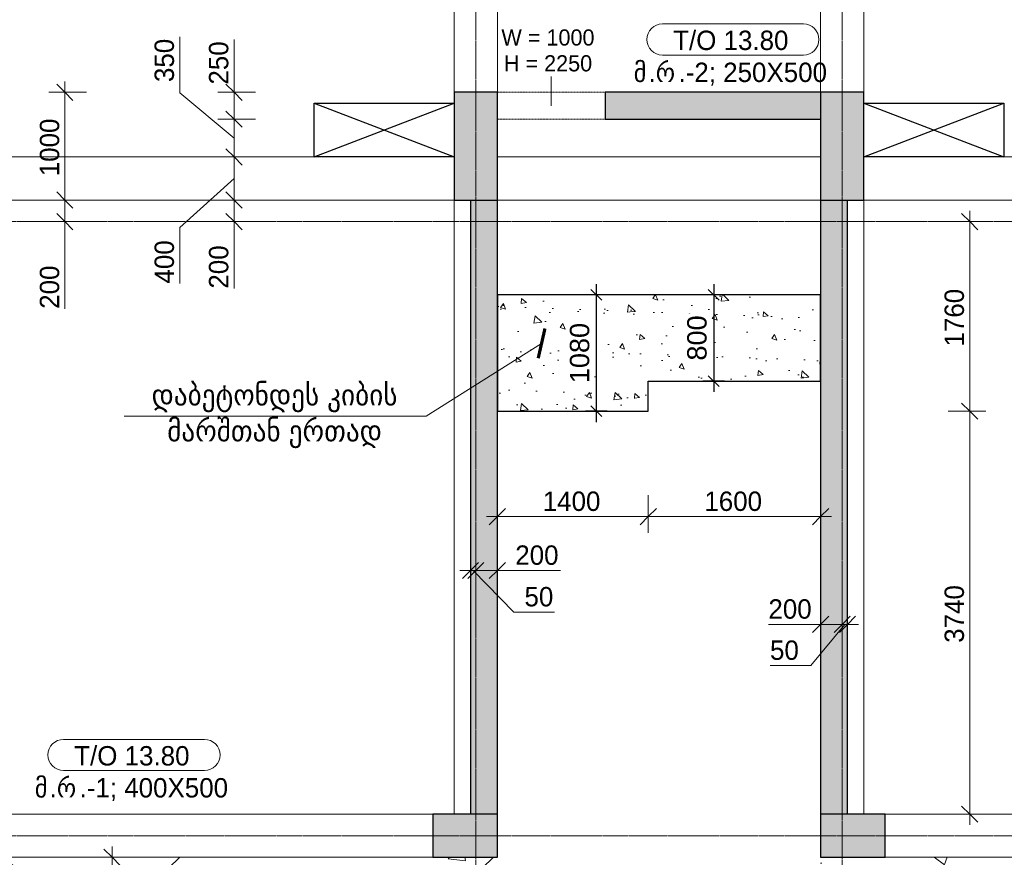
# Model space of a CAD drawing. Header units: millimetres. Extents: x -21500 to 4800, y -5900 to 33113.
# Tile 3 of 8: x -14284 to -5145, y -200 to 7574. Entities that reach past the tile are written whole.
import ezdxf

# ---------------------------------------------------------------- set-up
doc = ezdxf.new("R2010")
doc.units = ezdxf.units.MM
for name, pattern in [('StructuralPlan-L04$0$Grid Line', [22.225, 12.7, -3.175, 3.175, -3.175]), ('StructuralPlan-L04$0$Hidden', [7.14375, 4.7625, -2.38125]), ('StructuralPlan-L04$0$Hidden 1_5', [2.2, 1.5, -0.7]), ('StructuralPlan-L04$0$Overhead', [3.96875, 2.38125, -1.5875])]:
    doc.linetypes.add(name, pattern=pattern)
doc.layers.get('Defpoints').update_dxf_attribs({"color": 6})
for name, color, linetype, lineweight in [('S - DIM', 7, 'Continuous', 5), ('S - HATCH', 252, 'Continuous', 5), ('S - LINE', 7, 'Continuous', 20), ('S - SLAB', 7, 'Continuous', 30), ('S - TEXT', 7, 'Continuous', 9), ('StructuralPlan-L04$0$A-010-D_DIM', 7, 'Continuous', 5), ('StructuralPlan-L04$0$A-010-D_DIM-100', 7, 'Continuous', 5), ('StructuralPlan-L04$0$A-200-M_WALL_EXT', 7, 'Continuous', 30), ('StructuralPlan-L04$0$A-200-M_WALL_PAT', 7, 'Continuous', 30), ('StructuralPlan-L04$0$A-230-M_FLOOR', 7, 'Continuous', 30), ('StructuralPlan-L04$0$A-230-MH_FLOOR', 7, 'StructuralPlan-L04$0$Hidden', 15), ('StructuralPlan-L04$0$A-325-A_DOOR', 7, 'Continuous', 5), ('StructuralPlan-L04$0$A-325-M_DOOR', 7, 'Continuous', 5), ('StructuralPlan-L04$0$S-280-A_STRUCT_FRAME', 7, 'Continuous', 5), ('StructuralPlan-L04$0$S-280-M_COLUMN', 7, 'Continuous', 30), ('StructuralPlan-L04$0$S-280-M_COLUMN main', 7, 'Continuous', 30), ('StructuralPlan-L04$0$S-280-M_STRUCT_FRAME 4', 7, 'StructuralPlan-L04$0$Hidden 1_5', 5), ('StructuralPlan-L04$0$Z-030-M_GRID', 7, 'Continuous', 5)]:
    doc.layers.add(name, color=color, linetype=linetype, lineweight=lineweight)
doc.styles.add('Cubicon', font='Cubicon.ttf')
doc.styles.get("Standard").update_dxf_attribs({"font": 'arial.ttf'})
doc.styles.add('StructuralPlan-L04$0$Cubicon_2', font='Cubicon.ttf', dxfattribs={"height": 180})
doc.styles.add('StructuralPlan-L04$0$Cubicon_3', font='Cubicon.ttf', dxfattribs={"height": 150})
doc.styles.add('StructuralPlan-L04$0$Cubicon_4', font='Cubicon.ttf', dxfattribs={"height": 180})
doc.linetypes.add('ZIGZAG', pattern='A,0.00254,-5.08,[131,ltypeshp.shx,S=5.08,R=0,X=-5.08,Y=0],-10.16,[131,ltypeshp.shx,S=5.08,R=180,X=5.08,Y=0],-5.08', length=20.32254)
doc.dimstyles.new('CUB-M-100', dxfattribs={"dimscale": 100, "dimtxt": 1.8, "dimasz": 1.5, "dimexe": 1.5, "dimexo": 2, "dimgap": 1, "dimtad": 0, "dimdec": 0, "dimzin": 3, "dimdsep": 46, "dimtxsty": 'Cubicon', "dimblk": 'OBLIQUE', "dimcen": 1.5, "dimdle": 1, "dimazin": 2, "dimtfac": 0.75, "dimtdec": 0, "dimtmove": 0, "dimatfit": 3, "dimldrblk": 'SMALL', "dimfxl": 1, "dimtolj": 1, "dimtzin": 0, "dimlwd": -1, "dimlwe": -1, "dimarcsym": 0})
doc.dimstyles.new('SPDS 100', dxfattribs={"dimscale": 100, "dimtxt": 1.8, "dimasz": 1, "dimexe": 1, "dimexo": 0.625, "dimtad": 1, "dimdec": 0, "dimrnd": 0.001, "dimtxsty": 'Standard', "dimblk": 'OBLIQUE', "dimcen": 2.5, "dimdle": 1, "dimadec": 0, "dimazin": 2, "dimtfac": 0.75, "dimtdec": 0, "dimtmove": 1, "dimatfit": 3, "dimldrblk": 'OBLIQUE', "dimfxl": 1, "dimfxlon": 1, "dimtolj": 1, "dimarcsym": 0})
doc.dimstyles.new('StructuralPlan-L04$0$CUB_DIM_1_8', dxfattribs={"dimscale": 304.8, "dimtxt": 181.601257, "dimasz": 0.492126, "dimexe": 0.492126, "dimexo": 0.0625, "dimgap": 0, "dimtad": 1, "dimdec": 0, "dimzin": 0, "dimdsep": 46, "dimtxsty": 'StructuralPlan-L04$0$Cubicon_2', "dimblk1": 'StructuralPlan-L04$0$_Oblique', "dimblk2": 'StructuralPlan-L04$0$_Oblique', "dimsah": 1, "dimcen": 0.09, "dimdle": 0.328084, "dimazin": 0, "dimtfac": 1, "dimtdec": 4, "dimtix": 1, "dimtmove": 0, "dimatfit": 3, "dimfxl": 0.656168, "dimfxlon": 1, "dimtvp": 1, "dimtolj": 1, "dimtzin": 0, "dimarcsym": 2})
doc.dimstyles.new('StructuralPlan-L04$0$CUB_DIM_1_8_1', dxfattribs={"dimscale": 304.8, "dimtxt": 181.601257, "dimasz": 0.492126, "dimexe": 0.492126, "dimexo": 0.0625, "dimgap": 0, "dimtad": 1, "dimdec": 0, "dimzin": 0, "dimdsep": 46, "dimtxsty": 'StructuralPlan-L04$0$Cubicon_2', "dimblk1": 'StructuralPlan-L04$0$_Oblique', "dimblk2": 'StructuralPlan-L04$0$_Oblique', "dimsah": 1, "dimcen": 0.09, "dimdle": 0.328084, "dimazin": 0, "dimtfac": 1, "dimtdec": 4, "dimtix": 1, "dimtmove": 1, "dimatfit": 3, "dimfxl": 0.656168, "dimfxlon": 1, "dimtvp": 1, "dimtolj": 1, "dimtzin": 0, "dimarcsym": 2})
pattern_1 = [(43.548, (-111060.8, -88068.5), (-1382.423, 1454.328), []), (48.548, (-111060.8, -88068.5), (1914.067, -216.457), [200.653, -2207.183]), (353.548, (-111060.8, -88068.5), (-320.1, 2021.156), [160.522, -1765.746]), (99, (-110901.3, -88086.5), (1593.953, 1804.714), [170.528, -1875.818]), (44.733, (-111047.3, -87533.6), (2843.137, -514.994), [300.98, -3310.774]), (95.184, (-110810.4, -87576.5), (2565.79, 2541.947), [255.794, -2813.726]), (349.733, (-111047.3, -87533.6), (2565.77, 2541.965), [240.784, -2648.62]), (19.548, (-110783.2, -87674.1), (1569.14, -1117.276), [200.653, -2207.183]), (324.548, (-110783.2, -87674.1), (699.908, 1922.927), [160.522, -1765.746]), (70, (-110652.5, -87767.2), (2269.045, 805.675), [170.528, -1875.818]), (36.048, (-111060.84, -88068.5), (36.7263, 593.0033), [14.95, -1147.9456, 14.95, -1180.05, -1181.623]), (36.048, (-111060.84, -88068.5), (36.7263, 593.0033), [-2357.8956, 14.95, -1166.673]), (6.048, (-111060.84, -88068.5), (486.881, 691.3504), [14.95, -666.3784, 14.95, -1121.192, -450.3545]), (6.048, (-111060.84, -88068.5), (486.881, 691.3504), [-1817.47, 14.95, -435.4045]), (326.048, (-111458.45, -88058.43), (950.791, -64.3417), [14.95, -430.9455, 14.95, -1376.244, -1846.0075]), (326.048, (-111458.45, -88058.43), (950.791, -64.3417), [-1837.0896, 14.95, -1831.0575]), (316.048, (-111636.75, -88053.9), (1044.3507, 152.131), [14.95, -564.714, 14.95, -908.9456, -1310.933]), (316.048, (-111636.75, -88053.9), (1044.3507, 152.131), [-1503.56, 14.95, -1295.983])]

# ---------------------------------------------------------------- blocks, each defined once
blk = doc.blocks.new('StructuralPlan-L04$0$00_CUB_DR_XX ღიობი - B1_1000X2250_USED-2918424-L04')
at = {"layer": 'StructuralPlan-L04$0$A-325-M_DOOR', "linetype": 'StructuralPlan-L04$0$Overhead'}
for p, q in [((-508.2, 125), (491.8, 125)), ((-508.2, -125), (491.8, -125))]:
    blk.add_line(p, q, dxfattribs=at)
blk = doc.blocks.new('StructuralPlan-L04$0$00_CUB_რიგელის თეგი_ზედა ნიშნული_კვეთი_მარკირება - მარკირება-კვეთი-ნიშნული-1405924-L04')
at = {"layer": 'StructuralPlan-L04$0$S-280-A_STRUCT_FRAME'}
for p, q in [((6.541, 3.047), (-6.541, 3.047)), ((-6.541, 0.156), (6.541, 0.156))]:
    blk.add_line(p, q, dxfattribs=at)
for centre, start, end in [((-6.541, 1.602), 90, 270), ((6.541, 1.602), 270, 90)]:
    blk.add_arc(centre, 1.445, start, end, dxfattribs=at)
blk = doc.blocks.new('StructuralPlan-L04$0$DIMBLOCK62-L04')
at = {"layer": 'StructuralPlan-L04$0$A-010-D_DIM-100', "transparency": 16777216}
for p, q in [((-6850, 1961.5), (-6850, 2161.5)), ((-6650, 1961.5), (-6650, 2161.5)), ((-6850, 1961.5), (-6775, 2036.5)), ((-6650, 1961.5), (-6575, 2036.5)), ((-7334.8, 1961.5), (-6815.7, 1961.5)), ((-6950, 1961.5), (-6650, 1961.5)), ((-6850, 1961.5), (-6925, 1886.5)), ((-6850, 1961.5), (-6850, 1811.5)), ((-6815.7, 1961.5), (-6750, 1961.5)), ((-6650, 1961.5), (-6725, 1886.5)), ((-6650, 1961.5), (-6650, 1811.5))]:
    blk.add_line(p, q, dxfattribs=at)
at = {"layer": 'StructuralPlan-L04$0$A-010-D_DIM-100', "color": 0, "transparency": 16777216, "insert": (-7334.8, 2194.6), "char_height": 180, "width": 502.896, "attachment_point": 1, "line_spacing_factor": 0.931288, "style": 'StructuralPlan-L04$0$Cubicon_2'}
blk.add_mtext('200', dxfattribs=at)
blk = doc.blocks.new('StructuralPlan-L04$0$_Oblique')
at = {"color": 0, "linetype": 'ByBlock', "lineweight": -2}
blk.add_line((-0.5, -0.5), (0.5, 0.5), dxfattribs=at)
blk = doc.blocks.new('StructuralPlan-L04$0$DIMBLOCK63-L04')
at = {"layer": 'StructuralPlan-L04$0$A-010-D_DIM-100', "transparency": 16777216}
for p, q in [((-6650, 1961.5), (-6650, 2161.5)), ((-6600, 1961.5), (-6600, 2161.5)), ((-6650, 1961.5), (-6575, 2036.5)), ((-6600, 1961.5), (-6525, 2036.5)), ((-6940.6, 1579.6), (-6625, 1961.5)), ((-6650, 1961.5), (-6725, 1886.5)), ((-6600, 1961.5), (-6675, 1886.5)), ((-6650, 1961.5), (-6500, 1961.5)), ((-6650, 1961.5), (-6650, 1811.5)), ((-6600, 1961.5), (-6600, 1811.5)), ((-7320, 1579.6), (-6940.6, 1579.6))]:
    blk.add_line(p, q, dxfattribs=at)
at = {"layer": 'StructuralPlan-L04$0$A-010-D_DIM-100', "color": 0, "transparency": 16777216, "insert": (-7320, 1812.6), "char_height": 180, "width": 335.264, "attachment_point": 1, "line_spacing_factor": 0.931288, "style": 'StructuralPlan-L04$0$Cubicon_2'}
blk.add_mtext('50', dxfattribs=at)
blk = doc.blocks.new('StructuralPlan-L04$0$DIMBLOCK64-L04')
at = {"layer": 'StructuralPlan-L04$0$A-010-D_DIM-100', "transparency": 16777216}
for p, q in [((-10100, 2461.5), (-10100, 2661.5)), ((-10050, 2461.5), (-10050, 2661.5)), ((-10100, 2461.5), (-10025, 2536.5)), ((-10050, 2461.5), (-9975, 2536.5)), ((-10200, 2461.5), (-10050, 2461.5)), ((-10100, 2461.5), (-10175, 2386.5)), ((-10050, 2461.5), (-10125, 2386.5)), ((-10100, 2461.5), (-10100, 2311.5)), ((-9698.7, 2075.7), (-10075, 2461.5)), ((-10050, 2461.5), (-10050, 2311.5)), ((-9319.3, 2075.7), (-9698.7, 2075.7))]:
    blk.add_line(p, q, dxfattribs=at)
at = {"layer": 'StructuralPlan-L04$0$A-010-D_DIM-100', "color": 0, "transparency": 16777216, "insert": (-9598.7, 2308.8), "char_height": 180, "width": 335.264, "attachment_point": 1, "line_spacing_factor": 0.931288, "style": 'StructuralPlan-L04$0$Cubicon_2'}
blk.add_mtext('50', dxfattribs=at)
blk = doc.blocks.new('StructuralPlan-L04$0$DIMBLOCK65-L04')
at = {"layer": 'StructuralPlan-L04$0$A-010-D_DIM-100', "transparency": 16777216}
for p, q in [((-10050, 2461.5), (-10050, 2661.5)), ((-9850, 2461.5), (-9850, 2661.5)), ((-10050, 2461.5), (-9975, 2536.5)), ((-9850, 2461.5), (-9775, 2536.5)), ((-10050, 2461.5), (-10125, 2386.5)), ((-10050, 2461.5), (-9750, 2461.5)), ((-10050, 2461.5), (-10050, 2311.5)), ((-9784.2, 2461.5), (-9950, 2461.5)), ((-9850, 2461.5), (-9925, 2386.5)), ((-9850, 2461.5), (-9850, 2311.5)), ((-9265.2, 2461.5), (-9784.2, 2461.5))]:
    blk.add_line(p, q, dxfattribs=at)
at = {"layer": 'StructuralPlan-L04$0$A-010-D_DIM-100', "color": 0, "transparency": 16777216, "insert": (-9684.2, 2694.6), "char_height": 180, "width": 502.896, "attachment_point": 1, "line_spacing_factor": 0.931288, "style": 'StructuralPlan-L04$0$Cubicon_2'}
blk.add_mtext('200', dxfattribs=at)
blk = doc.blocks.new('StructuralPlan-L04$0$DIMBLOCK71-L04')
at = {"layer": 'StructuralPlan-L04$0$A-010-D_DIM-100', "transparency": 16777216}
for p, q in [((-5466.7, 3940), (-5666.7, 3940)), ((-5466.7, 3940), (-5541.7, 4015)), ((-5466.7, 100), (-5466.7, 3940)), ((-5466.7, 3940), (-5391.7, 3865)), ((-5466.7, 3940), (-5316.7, 3940)), ((-5466.7, 200), (-5541.7, 275)), ((-5466.7, 200), (-5666.7, 200)), ((-5466.7, 200), (-5391.7, 125)), ((-5466.7, 200), (-5316.7, 200))]:
    blk.add_line(p, q, dxfattribs=at)
at = {"layer": 'StructuralPlan-L04$0$A-010-D_DIM-100', "color": 0, "transparency": 16777216, "insert": (-5699.8, 1790.6), "char_height": 180, "width": 670.528, "attachment_point": 1, "rotation": 90, "line_spacing_factor": 0.931288, "style": 'StructuralPlan-L04$0$Cubicon_2'}
blk.add_mtext('3740', dxfattribs=at)
blk = doc.blocks.new('StructuralPlan-L04$0$DIMBLOCK72-L04')
at = {"layer": 'StructuralPlan-L04$0$A-010-D_DIM-100', "transparency": 16777216}
for p, q in [((-5466.7, 5700), (-5541.7, 5775)), ((-5466.7, 3940), (-5466.7, 5800)), ((-5466.7, 5700), (-5666.7, 5700)), ((-5466.7, 5700), (-5391.7, 5625)), ((-5466.7, 5700), (-5316.7, 5700)), ((-5466.7, 3940), (-5666.7, 3940)), ((-5466.7, 3940), (-5541.7, 4015)), ((-5466.7, 3940), (-5391.7, 3865)), ((-5466.7, 3940), (-5316.7, 3940))]:
    blk.add_line(p, q, dxfattribs=at)
at = {"layer": 'StructuralPlan-L04$0$A-010-D_DIM-100', "color": 0, "transparency": 16777216, "insert": (-5699.8, 4540.6), "char_height": 180, "width": 670.528, "attachment_point": 1, "rotation": 90, "line_spacing_factor": 0.931288, "style": 'StructuralPlan-L04$0$Cubicon_2'}
blk.add_mtext('1760', dxfattribs=at)
blk = doc.blocks.new('StructuralPlan-L04$0$DIMBLOCK73-L04')
at = {"layer": 'StructuralPlan-L04$0$A-010-D_DIM-100', "transparency": 16777216}
for p, q in [((-9850, 2961.5), (-9850, 3161.5)), ((-8450, 2961.5), (-8450, 3161.5)), ((-9850, 2961.5), (-9775, 3036.5)), ((-8450, 2961.5), (-8375, 3036.5)), ((-9950, 2961.5), (-8450, 2961.5)), ((-9850, 2961.5), (-9925, 2886.5)), ((-9850, 2961.5), (-9850, 2811.5)), ((-8450, 2961.5), (-8525, 2886.5)), ((-8450, 2961.5), (-8450, 2811.5))]:
    blk.add_line(p, q, dxfattribs=at)
at = {"layer": 'StructuralPlan-L04$0$A-010-D_DIM-100', "color": 0, "transparency": 16777216, "insert": (-9429.4, 3194.6), "char_height": 180, "width": 670.528, "attachment_point": 1, "line_spacing_factor": 0.931288, "style": 'StructuralPlan-L04$0$Cubicon_2'}
blk.add_mtext('1400', dxfattribs=at)
blk = doc.blocks.new('StructuralPlan-L04$0$DIMBLOCK74-L04')
at = {"layer": 'StructuralPlan-L04$0$A-010-D_DIM-100', "transparency": 16777216}
for p, q in [((-8450, 2961.5), (-8450, 3161.5)), ((-6850, 2961.5), (-6850, 3161.5)), ((-8450, 2961.5), (-8375, 3036.5)), ((-6850, 2961.5), (-6775, 3036.5)), ((-8450, 2961.5), (-8525, 2886.5)), ((-8450, 2961.5), (-6750, 2961.5)), ((-8450, 2961.5), (-8450, 2811.5)), ((-6850, 2961.5), (-6925, 2886.5)), ((-6850, 2961.5), (-6850, 2811.5))]:
    blk.add_line(p, q, dxfattribs=at)
at = {"layer": 'StructuralPlan-L04$0$A-010-D_DIM-100', "color": 0, "transparency": 16777216, "insert": (-7929.4, 3194.6), "char_height": 180, "width": 670.528, "attachment_point": 1, "line_spacing_factor": 0.931288, "style": 'StructuralPlan-L04$0$Cubicon_2'}
blk.add_mtext('1600', dxfattribs=at)
blk = doc.blocks.new('StructuralPlan-L04$0$DIMBLOCK83-L04')
at = {"layer": 'StructuralPlan-L04$0$A-010-D_DIM-100', "transparency": 16777216}
for p, q in [((-13427, -200), (-13502, -125)), ((-13427, -2300), (-13427, -100)), ((-13427, -200), (-13627, -200)), ((-13427, -200), (-13352, -275)), ((-13427, -200), (-13277, -200)), ((-13427, -2200), (-13502, -2125)), ((-13427, -2200), (-13627, -2200)), ((-13427, -2200), (-13352, -2275)), ((-13427, -2200), (-13277, -2200))]:
    blk.add_line(p, q, dxfattribs=at)
at = {"layer": 'StructuralPlan-L04$0$A-010-D_DIM-100', "color": 0, "transparency": 16777216, "insert": (-13660.1, -1479.4), "char_height": 180, "width": 670.528, "attachment_point": 1, "rotation": 90, "line_spacing_factor": 0.931288, "style": 'StructuralPlan-L04$0$Cubicon_2'}
blk.add_mtext('2000', dxfattribs=at)
blk = doc.blocks.new('StructuralPlan-L04$0$DIMBLOCK89-L04')
at = {"layer": 'StructuralPlan-L04$0$A-010-D_DIM-100', "transparency": 16777216}
for p, q in [((-13864.1, 5900), (-13939.1, 5975)), ((-13864.1, 5900), (-14014.1, 5900)), ((-13864.1, 5600), (-13864.1, 5900)), ((-13864.1, 5900), (-13789.1, 5825)), ((-13864.1, 5900), (-13664.1, 5900)), ((-13864.1, 5700), (-13939.1, 5775)), ((-13864.1, 5409.7), (-13864.1, 5800)), ((-13864.1, 5700), (-14064.1, 5700)), ((-13864.1, 5700), (-13789.1, 5625)), ((-13864.1, 5700), (-13714.1, 5700)), ((-13864.1, 4890.6), (-13864.1, 5409.7))]:
    blk.add_line(p, q, dxfattribs=at)
at = {"layer": 'StructuralPlan-L04$0$A-010-D_DIM-100', "color": 0, "transparency": 16777216, "insert": (-14097.2, 4890.6), "char_height": 180, "width": 502.896, "attachment_point": 1, "rotation": 90, "line_spacing_factor": 0.931288, "style": 'StructuralPlan-L04$0$Cubicon_2'}
blk.add_mtext('200', dxfattribs=at)
blk = doc.blocks.new('StructuralPlan-L04$0$DIMBLOCK90-L04')
at = {"layer": 'StructuralPlan-L04$0$A-010-D_DIM-100', "transparency": 16777216}
for p, q in [((-13864.1, 6900), (-13939.1, 6975)), ((-13864.1, 5900), (-13864.1, 7000)), ((-13864.1, 6900), (-14014.1, 6900)), ((-13864.1, 6900), (-13789.1, 6825)), ((-13864.1, 6900), (-13664.1, 6900)), ((-13864.1, 5900), (-13939.1, 5975)), ((-13864.1, 5900), (-14014.1, 5900)), ((-13864.1, 5900), (-13789.1, 5825)), ((-13864.1, 5900), (-13664.1, 5900))]:
    blk.add_line(p, q, dxfattribs=at)
at = {"layer": 'StructuralPlan-L04$0$A-010-D_DIM-100', "color": 0, "transparency": 16777216, "insert": (-14097.2, 6120.6), "char_height": 180, "width": 670.528, "attachment_point": 1, "rotation": 90, "line_spacing_factor": 0.931288, "style": 'StructuralPlan-L04$0$Cubicon_2'}
blk.add_mtext('1000', dxfattribs=at)
blk = doc.blocks.new('StructuralPlan-L04$0$DIMBLOCK92-L04')
at = {"layer": 'StructuralPlan-L04$0$A-010-D_DIM-100', "transparency": 16777216}
for p, q in [((-12294.4, 5900), (-12369.4, 5975)), ((-12294.4, 5900), (-12444.4, 5900)), ((-12294.4, 5600), (-12294.4, 5900)), ((-12294.4, 5900), (-12219.4, 5825)), ((-12294.4, 5900), (-12094.4, 5900)), ((-12294.4, 5700), (-12369.4, 5775)), ((-12294.4, 5596.8), (-12294.4, 5800)), ((-12294.4, 5700), (-12494.4, 5700)), ((-12294.4, 5700), (-12219.4, 5625)), ((-12294.4, 5700), (-12144.4, 5700)), ((-12294.4, 5077.7), (-12294.4, 5596.8))]:
    blk.add_line(p, q, dxfattribs=at)
at = {"layer": 'StructuralPlan-L04$0$A-010-D_DIM-100', "color": 0, "transparency": 16777216, "insert": (-12527.5, 5077.7), "char_height": 180, "width": 502.896, "attachment_point": 1, "rotation": 90, "line_spacing_factor": 0.931288, "style": 'StructuralPlan-L04$0$Cubicon_2'}
blk.add_mtext('200', dxfattribs=at)
blk = doc.blocks.new('StructuralPlan-L04$0$DIMBLOCK93-L04')
at = {"layer": 'StructuralPlan-L04$0$A-010-D_DIM-100', "transparency": 16777216}
for p, q in [((-12294.4, 6300), (-12369.4, 6375)), ((-12294.4, 6300), (-12444.4, 6300)), ((-12294.4, 5900), (-12294.4, 6300)), ((-12294.4, 6300), (-12219.4, 6225)), ((-12294.4, 6300), (-12094.4, 6300)), ((-12798.8, 5644), (-12294.4, 6100)), ((-12294.4, 5900), (-12369.4, 5975)), ((-12294.4, 5900), (-12444.4, 5900)), ((-12294.4, 5900), (-12219.4, 5825)), ((-12294.4, 5900), (-12094.4, 5900)), ((-12798.8, 5124.9), (-12798.8, 5644))]:
    blk.add_line(p, q, dxfattribs=at)
at = {"layer": 'StructuralPlan-L04$0$A-010-D_DIM-100', "color": 0, "transparency": 16777216, "insert": (-13031.9, 5124.9), "char_height": 180, "width": 502.896, "attachment_point": 1, "rotation": 90, "line_spacing_factor": 0.931288, "style": 'StructuralPlan-L04$0$Cubicon_2'}
blk.add_mtext('400', dxfattribs=at)
blk = doc.blocks.new('StructuralPlan-L04$0$DIMBLOCK94-L04')
at = {"layer": 'StructuralPlan-L04$0$A-010-D_DIM-100', "transparency": 16777216}
for p, q in [((-12798.8, 7414.1), (-12798.8, 6895)), ((-12798.8, 6895), (-12294.4, 6475)), ((-12294.4, 6650), (-12369.4, 6725)), ((-12294.4, 6650), (-12444.4, 6650)), ((-12294.4, 6300), (-12294.4, 6650)), ((-12294.4, 6650), (-12219.4, 6575)), ((-12294.4, 6650), (-12094.4, 6650)), ((-12294.4, 6300), (-12369.4, 6375)), ((-12294.4, 6300), (-12444.4, 6300)), ((-12294.4, 6300), (-12219.4, 6225)), ((-12294.4, 6300), (-12094.4, 6300))]:
    blk.add_line(p, q, dxfattribs=at)
at = {"layer": 'StructuralPlan-L04$0$A-010-D_DIM-100', "color": 0, "transparency": 16777216, "insert": (-13031.9, 6995), "char_height": 180, "width": 502.896, "attachment_point": 1, "rotation": 90, "line_spacing_factor": 0.931288, "style": 'StructuralPlan-L04$0$Cubicon_2'}
blk.add_mtext('350', dxfattribs=at)
blk = doc.blocks.new('StructuralPlan-L04$0$DIMBLOCK95-L04')
at = {"layer": 'StructuralPlan-L04$0$A-010-D_DIM-100', "transparency": 16777216}
for p, q in [((-12294.4, 7390.5), (-12294.4, 6871.4)), ((-12294.4, 6900), (-12369.4, 6975)), ((-12294.4, 6650), (-12294.4, 7000)), ((-12294.4, 6900), (-12444.4, 6900)), ((-12294.4, 6900), (-12219.4, 6825)), ((-12294.4, 6900), (-12094.4, 6900)), ((-12294.4, 6871.4), (-12294.4, 6775)), ((-12294.4, 6650), (-12369.4, 6725)), ((-12294.4, 6650), (-12444.4, 6650)), ((-12294.4, 6650), (-12219.4, 6575)), ((-12294.4, 6650), (-12094.4, 6650))]:
    blk.add_line(p, q, dxfattribs=at)
at = {"layer": 'StructuralPlan-L04$0$A-010-D_DIM-100', "color": 0, "transparency": 16777216, "insert": (-12527.5, 6971.4), "char_height": 180, "width": 502.896, "attachment_point": 1, "rotation": 90, "line_spacing_factor": 0.931288, "style": 'StructuralPlan-L04$0$Cubicon_2'}
blk.add_mtext('250', dxfattribs=at)
blk = doc.blocks.new('A$C48b6c5dc')
at = {"layer": 'S - HATCH', "lineweight": 0, "transparency": 33554684}
h = blk.add_hatch(dxfattribs=at)
h.set_pattern_fill('FP_7', color=256, scale=3.567164, angle=-135, style=0, pattern_type=2)
h.set_pattern_definition(pattern_1)
h.paths.add_polyline_path([(-16300, -200), (-16300, -2200), (-9850, -2200), (-9850, -200)])
h = blk.add_hatch(dxfattribs=at)
h.set_pattern_fill('FP_7', color=256, scale=3.567164, angle=-135, style=0, pattern_type=2)
h.set_pattern_definition(pattern_1)
h.paths.add_polyline_path([(-400, -2200), (-400, -200), (-6850, -200), (-6850, -2200)])
blk = doc.blocks.new('_Oblique')
at = {"color": 0, "linetype": 'ByBlock', "lineweight": -2}
blk.add_line((-0.5, -0.5), (0.5, 0.5), dxfattribs=at)
blk = doc.blocks.new('*D15')
at = {"layer": 'Defpoints', "color": 0, "transparency": 16777216}
for p in [(-8575.2, 5020), (-8932, 3940), (-8575.2, 3940)]:
    blk.add_point(p, dxfattribs=at)
at = {"layer": 'S - DIM', "color": 0, "lineweight": -2, "transparency": 16777216}
for p, q in [((-8932, 5120), (-8932, 3840)), ((-8832, 5020), (-9032, 5020)), ((-8832, 3940), (-9032, 3940))]:
    blk.add_line(p, q, dxfattribs=at)
at = {"layer": 'S - DIM', "color": 0, "lineweight": -2, "transparency": 16777216, "xscale": 100, "yscale": 100, "zscale": 100}
for p, rotation in [((-8932, 5020), 90), ((-8932, 3940), 270)]:
    blk.add_blockref('_Oblique', p, dxfattribs=dict(at, rotation=rotation))
at = {"layer": 'S - DIM', "color": 0, "transparency": 16777216, "insert": (-9086.4, 4480), "char_height": 180, "attachment_point": 5, "rotation": 90, "bg_fill": 3, "box_fill_scale": 1.1, "bg_fill_color": 256, "bg_fill_true_color": 13158600, "bg_fill_transparency": 0}
blk.add_mtext('\\A1;1080', dxfattribs=at)
blk = doc.blocks.new('*D16')
at = {"layer": 'Defpoints', "color": 0, "transparency": 16777216}
for p in [(-7342.9, 5020), (-7842.8, 4220), (-7342.9, 4220)]:
    blk.add_point(p, dxfattribs=at)
at = {"layer": 'S - DIM', "color": 0, "lineweight": -2, "transparency": 16777216}
for p, q in [((-7842.8, 5120), (-7842.8, 4120)), ((-7742.8, 5020), (-7942.8, 5020)), ((-7742.8, 4220), (-7942.8, 4220))]:
    blk.add_line(p, q, dxfattribs=at)
at = {"layer": 'S - DIM', "color": 0, "lineweight": -2, "transparency": 16777216, "xscale": 100, "yscale": 100, "zscale": 100}
for p, rotation in [((-7842.8, 5020), 90), ((-7842.8, 4220), 270)]:
    blk.add_blockref('_Oblique', p, dxfattribs=dict(at, rotation=rotation))
at = {"layer": 'S - DIM', "color": 0, "transparency": 16777216, "insert": (-7997.2, 4620), "char_height": 180, "attachment_point": 5, "rotation": 90, "bg_fill": 3, "box_fill_scale": 1.1, "bg_fill_color": 256, "bg_fill_true_color": 13158600, "bg_fill_transparency": 0}
blk.add_mtext('\\A1;800', dxfattribs=at)
blk = doc.blocks.new('StructuralPlan-L04')
at = {"layer": 'StructuralPlan-L04$0$A-200-M_WALL_PAT', "true_color": 0xa4a4a4}
for points in [[(-6850, 6650), (-6850, 6900), (-8850, 6900), (-8850, 6650), (-7445.9, 6650)], [(-9850, 200), (-9850, 5900), (-10100, 5900), (-10100, 200)], [(-6850, 200), (-6600, 200), (-6600, 5900), (-6850, 5900), (-6850, 669.7)]]:
    blk.add_hatch(color=253, dxfattribs=at).paths.add_polyline_path(points)
at = {"layer": 'StructuralPlan-L04$0$S-280-M_COLUMN main', "true_color": 0xa4a4a4}
for points in [[(-9850, 5900), (-9850, 6900), (-10250, 6900), (-10250, 5900), (-10100, 5900)], [(-6450, 5900), (-6450, 6900), (-6850, 6900), (-6850, 5900), (-6541.9, 5900)], [(-10100, -200), (-9850, -200), (-9850, 200), (-10450, 200), (-10450, -200)], [(-6600, -200), (-6250, -200), (-6250, 200), (-6850, 200), (-6850, -200)]]:
    blk.add_hatch(color=253, dxfattribs=at).paths.add_polyline_path(points)
at = {"lineweight": 30}
for p, q in [((-11550, 6800), (-10250, 6300)), ((-11550, 6300), (-10250, 6800)), ((-6450, 6800), (-5150, 6300)), ((-6450, 6300), (-5150, 6800))]:
    blk.add_line(p, q, dxfattribs=at)
at = {"layer": 'StructuralPlan-L04$0$A-200-M_WALL_EXT'}
for p, q in [((-6850, 6900), (-8850, 6900)), ((-8850, 6900), (-8850, 6650)), ((-8850, 6650), (-6850, 6650)), ((-10100, 5900), (-10100, 200)), ((-9850, 200), (-9850, 5900)), ((-6850, 5900), (-6850, 200)), ((-6600, 200), (-6600, 5900))]:
    blk.add_line(p, q, dxfattribs=at)
at = {"layer": 'StructuralPlan-L04$0$A-230-M_FLOOR'}
for p, q in [((-11550, 6300), (-11550, 6800)), ((-11550, 6800), (-10250, 6800)), ((-6450, 6800), (-5150, 6800)), ((-5150, 6800), (-5150, 6300)), ((-10250, 6300), (-11550, 6300)), ((-5150, 6300), (-6450, 6300)), ((-8450, 3940), (-8450, 4220)), ((-8450, 4220), (-6850, 4220)), ((-9850, 3940), (-8450, 3940))]:
    blk.add_line(p, q, dxfattribs=at)
at = {"layer": 'StructuralPlan-L04$0$A-230-MH_FLOOR'}
for p, q in [((-15700, -200), (-10450, -200)), ((-6250, -200), (-1000, -200))]:
    blk.add_line(p, q, dxfattribs=at)
at = {"layer": 'StructuralPlan-L04$0$A-325-A_DOOR'}
blk.add_line((-9350, 6775), (-9350, 7047.3), dxfattribs=at)
at = {"layer": 'StructuralPlan-L04$0$S-280-M_COLUMN'}
for p, q in [((-10250, 6900), (-10250, 5900)), ((-9850, 6900), (-10250, 6900)), ((-9850, 5900), (-9850, 6900)), ((-6450, 6900), (-6850, 6900)), ((-6450, 5900), (-6450, 6900)), ((-6850, 6650), (-6850, 5900)), ((-10250, 5900), (-10100, 5900)), ((-6600, 5900), (-6450, 5900)), ((-10450, 200), (-10450, -200)), ((-10100, 200), (-10450, 200)), ((-9850, -200), (-9850, 200)), ((-6850, 200), (-6850, -200)), ((-6250, 200), (-6600, 200)), ((-6250, -200), (-6250, 200)), ((-10450, -200), (-9850, -200)), ((-6850, -200), (-6250, -200))]:
    blk.add_line(p, q, dxfattribs=at)
at = {"layer": 'StructuralPlan-L04$0$S-280-M_COLUMN main'}
for p, q in [((-6850, 6900), (-6850, 6650)), ((-10100, 5900), (-9850, 5900)), ((-6850, 5900), (-6600, 5900)), ((-9850, 200), (-10100, 200)), ((-6600, 200), (-6850, 200))]:
    blk.add_line(p, q, dxfattribs=at)
at = {"layer": 'StructuralPlan-L04$0$S-280-M_STRUCT_FRAME 4'}
for p, q in [((-10250, 6900), (-10250, 11300)), ((-6450, 11300), (-6450, 6900)), ((-9850, 9250), (-9850, 6900)), ((-6850, 6900), (-6850, 9250)), ((-15900, 6300), (-11550, 6300)), ((-9850, 6300), (-6850, 6300)), ((-5150, 6300), (-800, 6300)), ((-10250, 5900), (-15900, 5900)), ((-10250, 200), (-10250, 5900)), ((-6850, 5900), (-9850, 5900)), ((-6450, 5900), (-6450, 200)), ((-800, 5900), (-6450, 5900)), ((-15700, 200), (-10450, 200)), ((-6250, 200), (-1000, 200))]:
    blk.add_line(p, q, dxfattribs=at)
at = {"layer": 'StructuralPlan-L04$0$Z-030-M_GRID', "linetype": 'StructuralPlan-L04$0$Grid Line'}
for p, q in [((-10050, 22400), (-10050, -5000)), ((-6650, 22400), (-6650, -5000)), ((3900, 5700), (-20600, 5700)), ((3900, 0), (-20600, 0))]:
    blk.add_line(p, q, dxfattribs=at)
at = {"layer": 'StructuralPlan-L04$0$A-325-M_DOOR', "rotation": 180}
blk.add_blockref('StructuralPlan-L04$0$00_CUB_DR_XX ღიობი - B1_1000X2250_USED-2918424-L04', (-9358.2, 6775), dxfattribs=at)
at = {"layer": 'StructuralPlan-L04$0$S-280-A_STRUCT_FRAME', "xscale": 99.99999999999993, "yscale": 99.99999999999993, "zscale": 99.99999999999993}
for p in [(-7664.2, 7230), (-13223, 589.7)]:
    blk.add_blockref('StructuralPlan-L04$0$00_CUB_რიგელის თეგი_ზედა ნიშნული_კვეთი_მარკირება - მარკირება-კვეთი-ნიშნული-1405924-L04', p, dxfattribs=at)
at = {"layer": 'StructuralPlan-L04$0$A-325-A_DOOR', "char_height": 150, "attachment_point": 1, "style": 'StructuralPlan-L04$0$Cubicon_3'}
for s, insert, width in [('W = 1000', (-9813, 7483.8), 1114.346), ('H = 2250', (-9790.2, 7244.1), 1058.227)]:
    blk.add_mtext(s, dxfattribs=dict(at, insert=insert, width=width))
at = {"layer": 'StructuralPlan-L04$0$S-280-A_STRUCT_FRAME', "char_height": 180, "attachment_point": 1}
for s, insert, width, style in [('T/O 13.80', (-8219, 7472.4), 1330.801, 'StructuralPlan-L04$0$Cubicon_2'), ('\\fCubicon|b0|i0|c254|p2|;მ', (-8586, 7175.4), 168.354, 'StructuralPlan-L04$0$Cubicon_4'), ('\\fCubicon|b0|i0|c254|p2|;რ', (-8381, 7175.4), 256.54, 'StructuralPlan-L04$0$Cubicon_4'), ('.-2; 250X500', (-8169.3, 7175.4), 1715.611, 'StructuralPlan-L04$0$Cubicon_2'), ('\\fCubicon|b0|i0|c204|p2|;.', (-8447.1, 7175.4), 80.169, 'StructuralPlan-L04$0$Cubicon_2'), ('T/O 13.80', (-13777.9, 832.1), 1330.801, 'StructuralPlan-L04$0$Cubicon_2'), ('\\fCubicon|b0|i0|c254|p2|;მ', (-14144.9, 535.1), 168.354, 'StructuralPlan-L04$0$Cubicon_4'), ('\\fCubicon|b0|i0|c254|p2|;რ', (-13939.8, 535.1), 256.54, 'StructuralPlan-L04$0$Cubicon_4'), ('.-1; 400X500', (-13728.1, 535.1), 1715.611, 'StructuralPlan-L04$0$Cubicon_2'), ('\\fCubicon|b0|i0|c204|p2|;.', (-14006, 535.1), 80.169, 'StructuralPlan-L04$0$Cubicon_2')]:
    blk.add_mtext(s, dxfattribs=dict(at, insert=insert, width=width, style=style))
at = {"layer": 'StructuralPlan-L04$0$A-010-D_DIM'}
for base, p1, p2, override, picture, middle in [((-12294.4, 6650), (-12094.4, 6300), (-12094.4, 6650), {"dimpost": '<>', "dimfxl": 350}, 'StructuralPlan-L04$0$DIMBLOCK94-L04', (-12911.9, 7246.4)), ((-12294.4, 6900), (-12094.4, 6650), (-12094.4, 6900), {"dimpost": '<>', "dimfxl": 250}, 'StructuralPlan-L04$0$DIMBLOCK95-L04', (-12407.5, 7222.9)), ((-12294.4, 6300), (-12094.4, 5900), (-12094.4, 6300), {"dimpost": '<>', "dimfxl": 400}, 'StructuralPlan-L04$0$DIMBLOCK93-L04', (-12911.9, 5376.3)), ((-13864.1, 5900), (-14064.1, 5700), (-13664.1, 5900), {"dimpost": '<>', "dimfxl": 447.213595}, 'StructuralPlan-L04$0$DIMBLOCK89-L04', (-13977.2, 5142.1)), ((-12294.4, 5900), (-12494.4, 5700), (-12094.4, 5900), {"dimpost": '<>', "dimfxl": 447.213595}, 'StructuralPlan-L04$0$DIMBLOCK92-L04', (-12407.5, 5329.2))]:
    dim = blk.add_linear_dim(base=base, p1=p1, p2=p2, angle=90, dimstyle='StructuralPlan-L04$0$CUB_DIM_1_8_1', override=override, dxfattribs=at)
    dim.commit()
    dim.dimension.update_dxf_attribs({"geometry": picture, "text_midpoint": middle, "dimtype": 128, "text_rotation": 90})
for base, p1, p2, override, picture, middle in [((-13864.1, 6900), (-13664.1, 5900), (-13664.1, 6900), {"dimpost": '<>', "dimfxl": 1000}, 'StructuralPlan-L04$0$DIMBLOCK90-L04', (-13955.9, 6400)), ((-5466.7, 5700), (-5666.7, 3940), (-5666.7, 5700), {"dimpost": '<>', "dimfxl": 1760.000065}, 'StructuralPlan-L04$0$DIMBLOCK72-L04', (-5558.5, 4820)), ((-5466.7, 3940), (-5666.7, 200), (-5666.7, 3940), {"dimpost": '<>', "dimfxl": 3740.000014}, 'StructuralPlan-L04$0$DIMBLOCK71-L04', (-5558.6, 2070)), ((-13427, -200), (-13627, -2200), (-13627, -200), {"dimpost": '<>', "dimfxl": 2000}, 'StructuralPlan-L04$0$DIMBLOCK83-L04', (-13518.9, -1200))]:
    dim = blk.add_linear_dim(base=base, p1=p1, p2=p2, angle=90, dimstyle='StructuralPlan-L04$0$CUB_DIM_1_8', override=override, dxfattribs=at)
    dim.commit()
    dim.dimension.update_dxf_attribs({"geometry": picture, "text_midpoint": middle})
for base, p1, p2, override, picture, middle in [((-8450, 2961.5), (-9850, 3161.5), (-8450, 3161.5), {"dimpost": '<>', "dimfxl": 1399.999955}, 'StructuralPlan-L04$0$DIMBLOCK73-L04', (-9150, 3053.3)), ((-6850, 2961.5), (-8450, 3161.5), (-6850, 3161.5), {"dimpost": '<>', "dimfxl": 1599.999992}, 'StructuralPlan-L04$0$DIMBLOCK74-L04', (-7650, 3053.3))]:
    dim = blk.add_linear_dim(base=base, p1=p1, p2=p2, dimstyle='StructuralPlan-L04$0$CUB_DIM_1_8', override=override, dxfattribs=at)
    dim.commit()
    dim.dimension.update_dxf_attribs({"geometry": picture, "text_midpoint": middle})
for base, p1, p2, override, picture, middle in [((-10050, 2461.5), (-10100, 2661.5), (-10050, 2661.5), {"dimpost": '<>', "dimfxl": 50}, 'StructuralPlan-L04$0$DIMBLOCK64-L04', (-9431, 2188.8)), ((-9850, 2461.5), (-10050, 2661.5), (-9850, 2661.5), {"dimpost": '<>', "dimfxl": 200}, 'StructuralPlan-L04$0$DIMBLOCK65-L04', (-9432.8, 2574.6)), ((-6650, 1961.5), (-6850, 2161.5), (-6650, 2161.5), {"dimpost": '<>', "dimfxl": 200}, 'StructuralPlan-L04$0$DIMBLOCK62-L04', (-7083.4, 2074.6)), ((-6600, 1961.5), (-6650, 2161.5), (-6600, 2161.5), {"dimpost": '<>', "dimfxl": 50}, 'StructuralPlan-L04$0$DIMBLOCK63-L04', (-7152.3, 1692.6))]:
    dim = blk.add_linear_dim(base=base, p1=p1, p2=p2, dimstyle='StructuralPlan-L04$0$CUB_DIM_1_8_1', override=override, dxfattribs=at)
    dim.commit()
    dim.dimension.update_dxf_attribs({"geometry": picture, "text_midpoint": middle, "dimtype": 128})

msp = doc.modelspace()

# ---------------------------------------------------------------- hatches: boundary and pattern name
at = {"layer": 'S - HATCH'}
h = msp.add_hatch(dxfattribs=at)
h.set_pattern_fill('AR-CONC', color=256, scale=3, angle=270)
h.set_pattern_definition([(320, (-13350, 13978.6), (-47.817, -546.554), [57.15, -628.65]), (265, (-13350, 13978.6), (573.17, 105.73), [45.72, -502.922]), (10.4514, (-13354, 13933.06), (525.353, -440.824), [48.57, -534.27]), (316.184, (-13197.6, 13978.6), (-126.127, -813.237), [85.725, -942.975]), (6.6356, (-13208.1, 13910.8), (742.28, -712.21), [72.855, -801.407]), (261.184, (-13197.6, 13978.6), (742.28, -712.21), [68.58, -754.38]), (291, (-13235.7, 13902.4), (-306.796, -454.843), [57.15, -628.65]), (236, (-13235.7, 13902.4), (552.564, -185.406), [45.72, -502.92]), (341.4514, (-13261.27, 13864.5), (245.768, -640.25), [48.57, -534.27]), (307.5, (-13350, 13978.6), (253.665, -9.2658), [0, -496.824, 0, -510.54, 0, -504.825]), (277.5, (-13350, 13978.6), (300.542, -200.459), [0, -291.084, 0, -485.394, 0, -192.405]), (237.5, (-13350, 14148.53), (-17.1862, -406.7718), [0, -190.5, 0, -594.36, 0, -788.67]), (227.5, (-13350, 14224.73), (76.279, -444.388), [0, -247.65, 0, -394.716, 0, -560.07])])
h.paths.add_polyline_path([(-6850, 4220), (-6850, 5020), (-9850, 5020), (-9850, 3940), (-8450, 3940), (-8450, 4220)])

# ---------------------------------------------------------------- linework, layer by layer
at = {"layer": 'S - SLAB', "linetype": 'ZIGZAG', "ltscale": 0.1}
msp.add_lwpolyline([(-6850, 4220), (-6850, 5020), (-9850, 5020), (-9850, 3940)], dxfattribs=at)

# ---------------------------------------------------------------- block references
at = {"layer": 'S - HATCH', "lineweight": 0}
msp.add_blockref('A$C48b6c5dc', (0, 0), dxfattribs=at)
at = {"layer": 'S - LINE'}
msp.add_blockref('StructuralPlan-L04', (0, 0), dxfattribs=at)

# ---------------------------------------------------------------- texts
at = {"layer": 'S - TEXT', "transparency": 33554684, "insert": (-11918.6, 3895.2), "char_height": 200, "attachment_point": 5, "style": 'Cubicon'}
msp.add_mtext('\\pxqc;დაბეტონდეს კიბის \\P\\pq*;მარშთან ერთად ', dxfattribs=at)

# ---------------------------------------------------------------- leaders
at = {"layer": 'S - TEXT', "transparency": 33554684}
msp.add_leader([(-9440, 4570), (-10511.8, 3895.2), (-13313.2, 3895.2)], dimstyle='CUB-M-100', override={"dimasz": 2, "dimldrblk": 'ArchTick'}, dxfattribs=at)

# ---------------------------------------------------------------- next in the draw order: dimensions: what is measured, and where the dimension line sits
at = {"layer": 'S - DIM'}
for base, p1, p2, picture, middle in [((-8932, 3940), (-8575.2, 5020), (-8575.2, 3940), '*D15', (-9086.4, 4480)), ((-7842.8, 4220), (-7342.9, 5020), (-7342.9, 4220), '*D16', (-7997.2, 4620))]:
    dim = msp.add_linear_dim(base=base, p1=p1, p2=p2, angle=270, dimstyle='SPDS 100', override={"dimtfill": 1}, dxfattribs=at)
    dim.commit()
    dim.dimension.update_dxf_attribs({"geometry": picture, "text_midpoint": middle})

doc.saveas('drawing.dxf')
